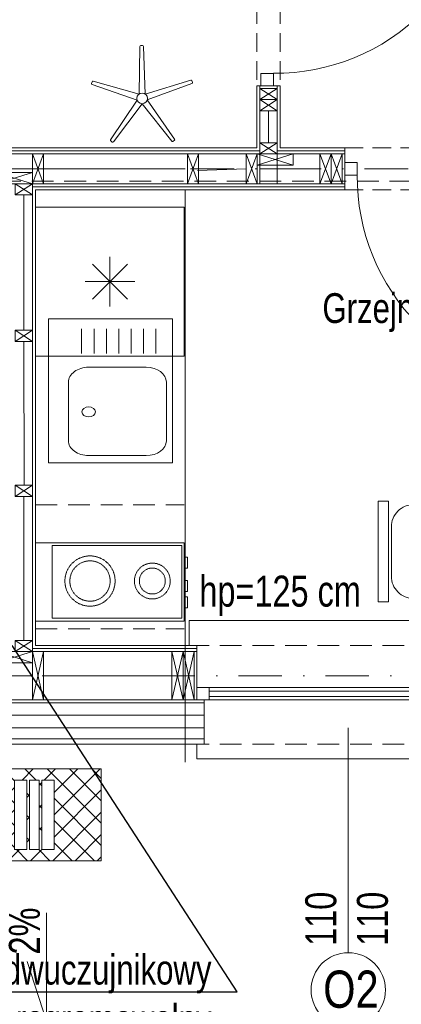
# Model space of a CAD drawing. Header units: inches. Extents: x 57112 to 98566, y -51777 to -16564.
# Tile 84 of 138: x 76347 to 76501, y -20807 to -20411. Entities that reach past the tile are written whole.
import ezdxf
from ezdxf import colors
from ezdxf.entities.mleader import LeaderData, LeaderLine
from ezdxf.lldxf.tags import DXFTag
from ezdxf.math import Vec2, Vec3

# ---------------------------------------------------------------- set-up
doc = ezdxf.new("R2010")
doc.units = ezdxf.units.IN
doc.header["$MEASUREMENT"] = 0
for name, pattern in [('DASHDOT', [1, 0.5, -0.25, 0, -0.25]), ('DASHED2', [0.375, 0.25, -0.125]), ('HIDDEN', [0.375, 0.25, -0.125])]:
    doc.linetypes.add(name, pattern=pattern)
doc.layers.get('0').update_dxf_attribs({"color": 251, "lineweight": 0})
doc.layers.add('## 04 grzejniki opis', color=92, linetype='Continuous')
for name, color, linetype, lineweight in [('## 05 PODGRZEWACZ', 1, 'SOLID', 30), ('16a-elew.cienka', 251, 'Continuous', 0), ('A11-kuchnia', 251, 'Continuous', 13), ('A21b-ściana szkielet', 3, 'Continuous', 20), ('p-- ocieplenie-w.zew', 251, 'Continuous', 0), ('p-- zero bud', 250, 'Continuous', 0), ('p--dach', 251, 'Continuous', 30), ('p--drzwi', 251, 'Continuous', 0), ('p--konst-słupy', 251, 'Continuous', 0), ('p--meble wyp.', 251, 'Continuous', 0), ('p--ocieplenie w.wew.', 251, 'Continuous', 0), ('p--okna', 251, 'Continuous', 0), ('p--opis okna', 251, 'Continuous', 0), ('p--osie konstr', 250, 'DASHDOT', 15), ('p--podciąg', 251, 'Continuous', 0), ('p--płyta GK', 251, 'Continuous', 0), ('p--spadki terenu', 251, 'Continuous', 0), ('p--ściana szkielet', 251, 'Continuous', 0)]:
    doc.layers.add(name, color=color, linetype=linetype, lineweight=lineweight)
doc.styles.add('1-100', font='arial.ttf', dxfattribs={"width": 0.75, "height": 18})
doc.styles.add('1-50', font='arial.ttf', dxfattribs={"width": 0.75, "height": 12.5})
doc.styles.get("Standard").update_dxf_attribs({"font": 'arial.ttf', "width": 0.75})
doc.linetypes.add('BATTING', pattern='A,0.0001,-0.1,[134,ltypeshp.shx,S=0.1,R=0,X=-0.1,Y=0],-0.2,[134,ltypeshp.shx,S=0.1,R=180,X=0.1,Y=0],-0.1', length=0.4001)
tags = doc.linetypes.add('SOLID', pattern=[10, 10, 0]).pattern_tags.tags
tags[6:7] = [DXFTag(74, 4), DXFTag(75, 0), DXFTag(340, '0'), DXFTag(46, 0.0), DXFTag(50, 0.0), DXFTag(44, 0.0), DXFTag(45, 0.0)]
tags[4:5] = [DXFTag(74, 4), DXFTag(75, 0), DXFTag(340, '0'), DXFTag(46, 0.0), DXFTag(50, 0.0), DXFTag(44, 0.0), DXFTag(45, 0.0)]

# ---------------------------------------------------------------- blocks, each defined once
blk = doc.blocks.new('drzwi-90-100')
for p, q in [((10.1, 87.38), (5.05, 87.38)), ((5.05, 87.38), (5.05, 2.53)), ((10.1, 2.53), (10.1, 87.38)), ((5.05, 2.53), (0, 2.53)), ((0, 2.53), (0, -2.53)), ((5.05, -2.53), (5.05, 2.53)), ((5.05, 2.53), (10.1, 2.53)), ((100, 2.53), (94.95, 2.53)), ((94.95, 2.53), (94.95, -2.53)), ((100, -2.53), (100, 2.53)), ((0, -2.53), (5.05, -2.53)), ((94.95, -2.53), (100, -2.53))]:
    blk.add_line(p, q)
blk.add_arc((10.8, 3.23), 84.15, 359.5233, 90.4767)
blk = doc.blocks.new('f021')
blk.add_lwpolyline([(-31.75, 70), (31.75, 70), (31.75, 63.39), (-31.75, 63.39)], close=True)
blk.add_lwpolyline([(-29.65, 14.01), (-29.65, 47.55, -0.414214), (-15.64, 61.57), (15.64, 61.57, -0.414214), (29.65, 47.55), (29.65, 14.01, -0.414214), (15.64, 0), (-15.64, 0, -0.414214)], format="xyb", close=True)
blk = doc.blocks.new('okno-110-szalówka')
at = {"linetype": 'Continuous', "ltscale": 35}
for p, q in [((0, 45.75), (110, 45.75)), ((-3, -10), (113, -10))]:
    blk.add_line(p, q, dxfattribs=at)
for p, q in [((0, 45.75), (0, 39.75)), ((110, 39.75), (110, 45.75)), ((3, 39.75), (3, 21.95)), ((107, 21.95), (107, 39.75)), ((5, 21.95), (0, 21.95)), ((0, 21.95), (0, 16.95)), ((0, 21.95), (0, 0)), ((105, 21.95), (5, 21.95)), ((5, 16.95), (5, 21.95)), ((5, 20.61), (105, 20.61)), ((110, 21.95), (105, 21.95)), ((105, 21.95), (105, 16.95)), ((110, 0), (110, 21.95)), ((110, 16.95), (110, 21.95)), ((0, 16.95), (5, 16.95)), ((5, 18.45), (105, 18.45)), ((5, 16.95), (105, 16.95)), ((105, 16.95), (110, 16.95)), ((-3, 0), (-3, -10)), ((0, 0), (-3, 0)), ((110, 0), (113, 0)), ((113, 0), (113, -10))]:
    blk.add_line(p, q)
at = {"linetype": 'HIDDEN', "ltscale": 35}
for p, q in [((0, 39.75), (110, 39.75)), ((0, 0), (110, 0))]:
    blk.add_line(p, q, dxfattribs=at)
blk = doc.blocks.new('stojak wieszak')
for p, q in [((-0.66, 2.03), (5.74, 20.18)), ((6.18, 20.4), (6.88, 20.18)), ((6.18, 20.4), (6.88, 20.18)), ((7.11, 19.74), (1.72, 1.26)), ((-17.49, 12.18), (-17.07, 12.78)), ((-17.07, 12.78), (-17.49, 12.18)), ((-16.58, 12.86), (-0.66, 2.03)), ((-2.13, -0.01), (-17.42, 11.69)), ((1.72, 1.26), (20.97, 0.78)), ((21.31, 0.43), (21.32, -0.3)), ((21.31, 0.43), (21.32, -0.3)), ((-17.36, -11.79), (-2.13, -0.01)), ((-0.65, -2.03), (-16.51, -12.96)), ((5.85, -20.15), (-0.65, -2.03)), ((20.97, -0.66), (1.73, -1.25)), ((1.73, -1.25), (7.22, -19.7)), ((-16.99, -12.87), (-17.42, -12.28)), ((-17.42, -12.28), (-16.99, -12.87)), ((6.99, -20.14), (6.3, -20.37)), ((6.99, -20.14), (6.3, -20.37))]:
    blk.add_line(p, q)
blk.add_circle((0, 0), 2.13)
for centre, start, end in [((6.07, 20.06), 72.1621, 160.5763), ((6.77, 19.84), 343.748, 72.1621), ((-17.21, 11.98), 144.1621, 232.5763), ((-16.78, 12.57), 55.748, 144.1621), ((20.96, 0.42), 0.1621, 88.5763), ((20.96, -0.31), 271.748, 0.1621), ((-17.14, -12.07), 127.748, 216.1621), ((-16.71, -12.66), 216.1621, 304.5763), ((6.88, -19.8), 288.1621, 16.5763), ((6.19, -20.03), 199.748, 288.1621)]:
    blk.add_arc(centre, 0.355, start, end)
blk = doc.blocks.new('szczotka do butów')
h = blk.add_hatch()
h.set_pattern_fill('ANSI37-Metric', color=256, scale=2, angle=-90, style=0)
h.set_pattern_definition([(-45, (2443.106, -1011.535), (4.490128, 4.490128), []), (45, (2443.106, -1011.535), (-4.490128, 4.490128), [])])
h.paths.add_polyline_path([(0, -37), (54, -37), (54, 0), (0, 0)])
h.paths.add_polyline_path([(19, -4.5), (24, -4.5), (24, -32.5), (19, -32.5)], flags=16)
h.paths.add_polyline_path([(35, -4.5), (30, -4.5), (30, -32.5), (35, -32.5)], flags=16)
h.paths.add_polyline_path([(25, -4.5), (29, -4.5), (29, -32.5), (25, -32.5)], flags=16)
for points in [[(0, -37), (54, -37), (54, 0), (0, 0)], [(19, -4.5), (24, -4.5), (24, -32.5), (19, -32.5)], [(25, -4.5), (29, -4.5), (29, -32.5), (25, -32.5)], [(35, -4.5), (30, -4.5), (30, -32.5), (35, -32.5)]]:
    blk.add_lwpolyline(points, close=True)
blk = doc.blocks.new('ukł.słupów-1K')
at = {"ltscale": 35}
for p, q in [((500.4, 316.5), (493.4, 316.5)), ((526.65, 278.05), (526.65, 290.05))]:
    blk.add_line(p, q, dxfattribs=at)
for p, q in [((493.4, 312), (500.4, 316.5)), ((493.4, 316.5), (500.4, 312)), ((493.4, 307.5), (500.4, 312)), ((493.4, 312), (500.4, 307.5)), ((493.4, 290.05), (500.4, 294.55)), ((493.4, 294.55), (500.4, 290.05)), ((401.7, 290.05), (406.2, 278.05)), ((406.2, 290.05), (401.7, 278.05)), ((464.2, 290.05), (468.7, 278.05)), ((468.7, 290.05), (464.2, 278.05)), ((487.9, 290.05), (492.4, 278.05)), ((492.4, 290.05), (487.9, 278.05)), ((492.4, 285.55), (506.9, 290.05)), ((492.4, 290.05), (506.9, 285.55)), ((517.65, 290.05), (522.15, 278.05)), ((522.15, 290.05), (517.65, 278.05)), ((522.15, 290.05), (526.65, 278.05)), ((526.65, 290.05), (522.15, 278.05)), ((387.2, 278.05), (401.7, 282.55)), ((387.2, 282.55), (401.7, 278.05)), ((394.7, 273.55), (401.7, 278.05)), ((394.7, 278.05), (401.7, 273.55)), ((394.7, 214.5), (401.7, 219)), ((394.7, 219), (401.7, 214.5)), ((394.7, 152), (401.7, 156.5)), ((394.7, 156.5), (401.7, 152)), ((394.7, 89.5), (401.7, 94)), ((394.7, 94), (401.7, 89.5)), ((387.2, 85), (401.7, 89.5)), ((387.2, 89.5), (401.7, 85)), ((406.2, 70), (401.7, 89.5)), ((401.7, 70), (406.2, 89.5)), ((462.45, 70), (457.95, 89.5)), ((457.95, 70), (462.45, 89.5)), ((466.95, 70), (462.45, 89.5)), ((462.45, 70), (466.95, 89.5))]:
    blk.add_line(p, q)
for points in [[(493.4, 316.5), (500.4, 316.5), (500.4, 312), (493.4, 312)], [(493.4, 312), (500.4, 312), (500.4, 307.5), (493.4, 307.5)], [(493.4, 294.55), (500.4, 294.55), (500.4, 290.05), (493.4, 290.05)], [(406.2, 290.05), (406.2, 278.05), (401.7, 278.05), (401.7, 290.05)], [(468.7, 290.05), (468.7, 278.05), (464.2, 278.05), (464.2, 290.05)], [(492.4, 290.05), (492.4, 278.05), (487.9, 278.05), (487.9, 290.05)], [(492.4, 290.05), (506.9, 290.05), (506.9, 285.55), (492.4, 285.55)], [(522.15, 290.05), (522.15, 278.05), (517.65, 278.05), (517.65, 290.05)], [(526.65, 290.05), (526.65, 278.05), (522.15, 278.05), (522.15, 290.05)], [(387.2, 282.55), (401.7, 282.55), (401.7, 278.05), (387.2, 278.05)], [(394.7, 278.05), (401.7, 278.05), (401.7, 273.55), (394.7, 273.55)], [(394.7, 219), (401.7, 219), (401.7, 214.5), (394.7, 214.5)], [(394.7, 156.5), (401.7, 156.5), (401.7, 152), (394.7, 152)], [(394.7, 94), (401.7, 94), (401.7, 89.5), (394.7, 89.5)], [(387.2, 89.5), (401.7, 89.5), (401.7, 85), (387.2, 85)], [(401.7, 70), (401.7, 89.5), (406.2, 89.5), (406.2, 70)], [(457.95, 70), (457.95, 89.5), (462.45, 89.5), (462.45, 70)], [(462.45, 70), (462.45, 89.5), (466.95, 89.5), (466.95, 70)]]:
    blk.add_lwpolyline(points, close=True)
blk.add_lwpolyline([(466.95, 89.5), (466.95, 70)], dxfattribs=at)
blk = doc.blocks.new('FRIDGE_65_86')
at = {"color": 0, "linetype": 'Continuous'}
for p, q in [((0.6, 0.6), (0, 0.6)), ((0, 0.6), (0, 0)), ((0.6, 0), (0.6, 0.6)), ((0.3, 0.2), (0.3, 0.4)), ((0.229289, 0.229289), (0.370711, 0.370711)), ((0.229289, 0.370711), (0.370711, 0.229289)), ((0.2, 0.3), (0.4, 0.3)), ((0, 0), (0.6, 0))]:
    blk.add_line(p, q, dxfattribs=at)
blk = doc.blocks.new('kuchenka_16')
for points in [[(0, 0), (31.55, 0), (31.55, -60), (0, -60)], [(1, -6.74), (30.35, -6.74), (30.35, -59), (1, -59)], [(5.7, -60), (10.19, -60), (10.19, -61.31), (5.7, -61.31)], [(15.11, -60), (19.61, -60), (19.61, -61.31), (15.11, -61.31)], [(21.75, -60), (26.24, -60), (26.24, -61.31), (21.75, -61.31)]]:
    blk.add_lwpolyline(points, close=True)
at = {"linetype": 'DASHED2'}
for centre, radius in [((15.38, -21.95), 10.13), ((15.38, -21.95), 8.13), ((15.38, -47.09), 7.23), ((15.38, -47.09), 5.23)]:
    blk.add_circle(centre, radius, dxfattribs=at)
blk = doc.blocks.new('zlew-58x50')
at = {"color": 0, "linetype": 'Continuous'}
for p, q in [((8.87, -8), (32.47, -8)), ((2.87, -39.36), (2.87, -16.16)), ((38.47, -39.36), (38.47, -16.16)), ((8.87, -47.52), (32.47, -47.52))]:
    blk.add_line(p, q, dxfattribs=at)
at = {"ltscale": 8}
for p, q in [((44.02, -13.33), (54.02, -13.33)), ((44.02, -18.33), (54.02, -18.33)), ((44.02, -23.33), (54.02, -23.33)), ((44.02, -28.33), (54.02, -28.33)), ((44.02, -33.33), (54.02, -33.33)), ((44.02, -38.33), (54.02, -38.33)), ((44.02, -43.33), (54.02, -43.33))]:
    blk.add_line(p, q, dxfattribs=at)
blk.add_lwpolyline([(0, -50), (58, -50), (58, 0), (0, 0)], close=True, dxfattribs=at)
at = {"color": 0, "linetype": 'Continuous', "extrusion": (0, 0, -1)}
for centre, start_param, end_param in [((8.87, -16.16), 1.570796, 3.141593), ((8.87, -39.36), 0, 1.570796)]:
    blk.add_ellipse(centre, major_axis=(0, -8.16), ratio=0.735294, start_param=start_param, end_param=end_param, dxfattribs=at)
at = {"color": 0, "linetype": 'Continuous'}
for centre, start_param, end_param in [((32.47, -16.16), 1.570796, 3.141593), ((32.47, -39.36), 0, 1.570796)]:
    blk.add_ellipse(centre, major_axis=(0, -8.16), ratio=0.735294, start_param=start_param, end_param=end_param, dxfattribs=at)
at = {"color": 0, "linetype": 'Continuous', "extrusion": (0, 0, -1)}
blk.add_ellipse((20.49, -16.16), major_axis=(0, -2.72), ratio=0.735294, dxfattribs=at)

msp = doc.modelspace()

# ---------------------------------------------------------------- linework, layer by layer
at = {"layer": '## 04 grzejniki opis'}
for p, q in [((76434.531, -20802.374), (76343.758, -20662.783, 151.8)), ((76293.123, -20802.374), (76434.531, -20802.374))]:
    msp.add_line(p, q, dxfattribs=at)
at = {"layer": 'A11-kuchnia', "linetype": 'Continuous', "ltscale": 35}
msp.add_line((76413.638, -20709.83, 151.8), (76413.638, -20479.38, 151.8), dxfattribs=at)
at = {"layer": 'A11-kuchnia', "linetype": 'HIDDEN', "ltscale": 35}
for p, q in [((76353.258, -20606.133, 151.8), (76413.258, -20606.133, 151.8)), ((76353.258, -20656.133, 151.8), (76413.258, -20656.133, 151.8))]:
    msp.add_line(p, q, dxfattribs=at)
at = {"layer": 'A21b-ściana szkielet', "ltscale": 35}
msp.add_line((76477.958, -20479.133, 151.8), (76477.958, -20462.233, 151.8), dxfattribs=at)
at = {"layer": 'p-- ocieplenie-w.zew', "linetype": 'BATTING', "ltscale": 3}
msp.add_line((76421.258, -20690.933, 151.8), (76317.758, -20690.933, 151.8), dxfattribs=at)
at = {"layer": 'p--dach', "linetype": 'HIDDEN', "lineweight": 20, "ltscale": 35}
msp.add_line((76990.468, -20475.683, 151.8), (75870.248, -20475.683, 151.8), dxfattribs=at)
at = {"layer": 'p--ocieplenie w.wew.', "linetype": 'BATTING', "ltscale": 3}
for p, q in [((76447.208, -20447.233, 151.8), (76447.208, -20460.183, 151.8)), ((76328.958, -20470.683, 151.8), (76352.008, -20470.683, 151.8)), ((76413.613, -20470.683, 151.8), (76356.508, -20470.683, 151.8)), ((76438.208, -20470.683, 151.8), (76418.613, -20471.288, 151.8)), ((76467.958, -20470.683, 151.8), (76443.708, -20470.683, 151.8)), ((76348.508, -20481.183, 151.8), (76348.508, -20535.733, 151.8)), ((76348.508, -20540.233, 151.8), (76348.594, -20598.233, 151.8)), ((76348.508, -20602.733, 151.8), (76348.508, -20660.733, 151.8)), ((76330.758, -20674.983, 151.8), (76352.008, -20674.983, 151.8)), ((76356.508, -20674.983, 151.8), (76408.258, -20674.983, 151.8))]:
    msp.add_line(p, q, dxfattribs=at)
at = {"layer": 'p--opis okna'}
msp.add_line((76479.408, -20786.617, 151.8), (76479.408, -20695.933, 151.8), dxfattribs=at)
msp.add_circle((76479.408, -20801.617, 151.8), 15, dxfattribs=at)
at = {"layer": 'p--osie konstr', "linetype": 'DASHDOT', "ltscale": 35}
for p, q in [((76994.906, -20470.683, 151.8), (75910.714, -20470.683, 151.8)), ((76593.038, -20674.983, 151.8), (76160.058, -20674.983, 151.8))]:
    msp.add_line(p, q, dxfattribs=at)
at = {"layer": 'p--podciąg', "linetype": 'HIDDEN', "ltscale": 30}
for p, q in [((76442.458, -20337.233, 151.8), (76442.458, -20437.233, 151.8)), ((76451.958, -20337.233, 151.8), (76451.958, -20437.233, 151.8)), ((76477.958, -20462.233, 151.8), (76577.958, -20462.233, 151.8)), ((76477.958, -20479.133, 151.8), (76577.958, -20479.133, 151.8))]:
    msp.add_line(p, q, dxfattribs=at)
at = {"layer": 'p--płyta GK', "ltscale": 35}
for p, q in [((76442.458, -20462.233, 151.8), (76442.458, -20437.233, 151.8)), ((76451.958, -20462.233, 151.8), (76451.958, -20437.233, 151.8)), ((76318.958, -20462.233, 151.8), (76442.458, -20462.233, 151.8)), ((76451.958, -20462.233, 151.8), (76477.958, -20462.233, 151.8)), ((76318.958, -20463.483, 151.8), (76443.708, -20463.483, 151.8)), ((76450.708, -20463.483, 151.8), (76477.958, -20463.483, 151.8)), ((76352.008, -20477.883, 151.8), (76477.958, -20477.883, 151.8)), ((76353.258, -20662.783, 151.8), (76353.258, -20479.133, 151.8)), ((76353.258, -20479.133, 151.8), (76477.958, -20479.133, 151.8)), ((76418.258, -20664.033, 151.8), (76352.008, -20664.033, 151.8)), ((76418.258, -20662.783, 151.8), (76353.258, -20662.783, 151.8)), ((76421.258, -20700.433, 151.8), (76317.758, -20700.433, 151.8)), ((76421.258, -20702.533, 151.8), (76317.758, -20702.533, 151.8))]:
    msp.add_line(p, q, dxfattribs=at)
at = {"layer": 'p--spadki terenu', "elevation": 151.8}
msp.add_lwpolyline([(76357.683, -20770.566), (76357.683, -20814.263), (76349.839, -20790.174)], dxfattribs=at)
at = {"layer": 'p--ściana szkielet', "ltscale": 35}
for p, q in [((76451.958, -20437.233, 151.8), (76442.458, -20437.233, 151.8)), ((76443.708, -20476.683, 151.8), (76443.708, -20437.233, 151.8)), ((76450.708, -20476.683, 151.8), (76450.708, -20437.233, 151.8)), ((76477.958, -20464.683, 151.8), (76318.958, -20464.683, 151.8)), ((76352.008, -20684.733, 151.8), (76352.008, -20464.683, 151.8)), ((76477.958, -20476.683, 151.8), (76318.958, -20476.683, 151.8)), ((76418.258, -20665.233, 151.8), (76320.758, -20665.233, 151.8)), ((76421.258, -20685.933, 151.8), (76317.758, -20685.933, 151.8)), ((76421.258, -20684.733, 151.8), (76320.758, -20684.733, 151.8)), ((76421.258, -20695.933, 151.8), (76317.758, -20695.933, 151.8))]:
    msp.add_line(p, q, dxfattribs=at)
at = {"layer": 'p--ściana szkielet', "ltscale": 35, "elevation": 151.8}
msp.add_lwpolyline([(76418.258, -20662.783), (76418.258, -20684.733), (76421.258, -20684.733), (76421.258, -20702.533)], dxfattribs=at)

# ---------------------------------------------------------------- block references
at = {"layer": '16a-elew.cienka'}
msp.add_blockref('szczotka do butów', (76325.758, -20712.533, 151.8), dxfattribs=at)
at = {"layer": 'A11-kuchnia', "linetype": 'Continuous', "ltscale": 35, "xscale": -100, "yscale": 100, "zscale": 100, "rotation": 270}
msp.add_blockref('FRIDGE_65_86', (76353.258, -20546.133, 151.8), dxfattribs=at)
at = {"layer": 'A11-kuchnia', "linetype": 'Continuous', "ltscale": 35, "rotation": 90}
msp.add_blockref('zlew-58x50', (76358.498, -20589.121, 151.8), dxfattribs=at)
at = {"layer": 'A11-kuchnia', "linetype": 'Continuous', "ltscale": 35, "xscale": -1, "rotation": 89.99999999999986}
msp.add_blockref('kuchenka_16', (76353.258, -20621.434, 151.8), dxfattribs=at)
at = {"layer": 'p--drzwi'}
for p, rotation in [((76446.708, -20337.233, 151.8), 270.0000000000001), ((76577.958, -20470.683, 151.8), 180)]:
    msp.add_blockref('drzwi-90-100', p, dxfattribs=dict(at, rotation=rotation))
at = {"layer": 'p--konst-słupy'}
msp.add_blockref('ukł.słupów-1K', (75950.308, -20754.733, 151.8), dxfattribs=at)
at = {"layer": 'p--meble wyp.', "linetype": 'Continuous', "lineweight": 5, "rotation": 18.42791700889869}
msp.add_blockref('stojak wieszak', (76396.246, -20442.279, 151.8), dxfattribs=at)
at = {"layer": 'p--meble wyp.', "linetype": 'Continuous', "lineweight": 5, "xscale": -0.6375000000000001, "yscale": 0.6375000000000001, "zscale": 0.6375000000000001, "rotation": 89.99999999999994}
msp.add_blockref('f021', (76536.038, -20624.927, 151.8), dxfattribs=at)
at = {"layer": 'p--okna', "linetype": 'Continuous', "rotation": 180}
msp.add_blockref('okno-110-szalówka', (76528.258, -20662.783, 151.8), dxfattribs=at)

# ---------------------------------------------------------------- texts
at = {"layer": '## 04 grzejniki opis', "color": 1, "insert": (76581.443, -20520.811, 151.8), "char_height": 12, "attachment_point": 3}
msp.add_mtext('Grzejnik elektryczny\\PW= 250W', dxfattribs=at)
at = {"layer": '## 04 grzejniki opis', "insert": (76424.242, -20787.448), "char_height": 12, "attachment_point": 3}
msp.add_mtext('termostat dwuczujnikowy \\Pprogramowalny', dxfattribs=at)
at = {"layer": 'p-- zero bud', "insert": (76196.424, -20568.661, 151.8), "char_height": 12.5, "width": 531.91597, "attachment_point": 1, "style": '1-50'}
msp.add_mtext('±0,00= 31,60 m npm', dxfattribs=at)
at = {"layer": 'p--opis okna'}
for s, insert, char_height, width, attachment_point, style in [('hp=125 cm', (76484.479, -20634.632, 151.8), 12.5, 128.63421, 3, '1-100'), ('\\W0.8;O2', (76469.291, -20793.825, 151.8), 15, 74.01038, 1, '1-50')]:
    msp.add_mtext(s, dxfattribs=dict(at, insert=insert, char_height=char_height, width=width, attachment_point=attachment_point, style=style))
at = {"layer": 'p--opis okna', "insert": (76495.567, -20762.056, 151.8), "char_height": 12.5, "width": 45.287, "attachment_point": 9, "rotation": 90, "style": '1-100'}
msp.add_mtext('110\\P110', dxfattribs=at)
at = {"layer": 'p--spadki terenu', "insert": (76355.088, -20768.427, 151.8), "char_height": 18, "width": 207.41597, "attachment_point": 9, "rotation": 90, "style": '1-50'}
msp.add_mtext('{\\H0.6944x;2%}', dxfattribs=at)

# ---------------------------------------------------------------- leaders
at = {"layer": '## 05 PODGRZEWACZ', "color": 1, "lineweight": 15}
ml = msp.add_multileader_mtext('Standard', dxfattribs=at)
ml.set_content('Podgrzewacz wody użytkowej wiszący 50l\\Pz wbudowanym zaworem mieszającym\\Podpływ z zaworu bezpieczeństwa podłączyć do kanalizacji poprzez syfon', color=256)
ml.set_leader_properties()
ml.build(insert=Vec2(0, 0))
ctx = ml.context
ctx.base_point, ctx.char_height, ctx.plane_origin = Vec3(76238.371, -19924.672, 240.049), 15, Vec3(76356.794, -19186.438, 240.049)
notes = []
notes.append((ctx, [(0, (1, 1, 0), (76140.627, -19924.672, 240.049), (1, 0), 52.872, [(0, [(76013.014, -20486.383, 240.049)], 0, [])])]))
ctx.mtext.insert, ctx.mtext.width, ctx.mtext.flow_direction = Vec3(76195.499, -19914.975, 240.049), 301.81321, 5
for ctx, leaders in notes:
    for number, flags, end, landing, length, lines in leaders:
        leader = LeaderData()
        leader.index, (leader.has_last_leader_line, leader.has_dogleg_vector, leader.attachment_direction) = number, flags
        leader.last_leader_point, leader.dogleg_vector, leader.dogleg_length = Vec3(end), Vec3(landing), length
        for number, points, colour, breaks in lines:
            line = LeaderLine()
            line.index, line.vertices, line.color, line.breaks = number, Vec3.list(points), colors.encode_raw_color(colour), breaks
            leader.lines.append(line)
        ctx.leaders.append(leader)

doc.saveas('drawing.dxf')
